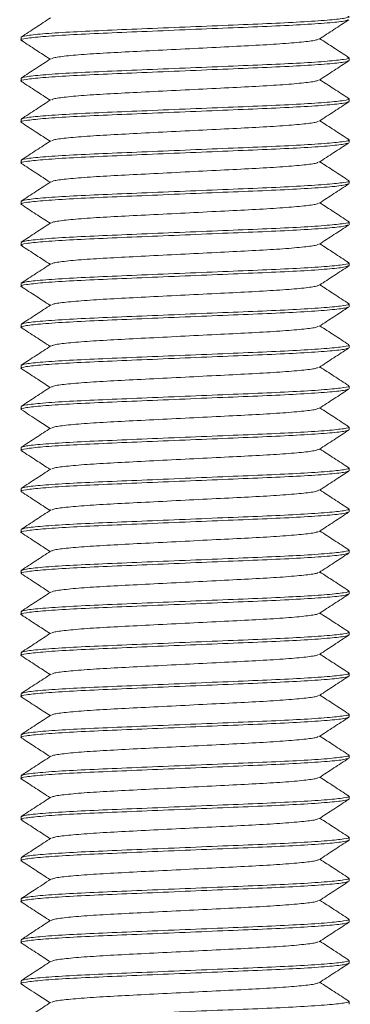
# Model space of a CAD drawing. Header units: millimetres. Extents: x 106 to 193, y 52 to 179.
# Tile 4 of 9: x 117.67 to 123.72, y 85.28 to 103.28. Entities that reach past the tile are written whole.
import ezdxf

# ---------------------------------------------------------------- set-up
doc = ezdxf.new("R2010")
doc.units = ezdxf.units.MM

msp = doc.modelspace()

# ---------------------------------------------------------------- linework, layer by layer
at = {"color": 7, "linetype": 'Continuous', "lineweight": 15}
for p, q in [((117.697, 102.959), (117.697, 102.909)), ((123.697, 102.534), (123.697, 102.584)), ((117.697, 102.209), (117.697, 102.159)), ((123.697, 101.784), (123.697, 101.834)), ((117.697, 101.459), (117.697, 101.409)), ((123.697, 101.034), (123.697, 101.084)), ((117.697, 100.709), (117.697, 100.659)), ((123.697, 100.284), (123.697, 100.334)), ((117.697, 99.959), (117.697, 99.909)), ((123.697, 99.534), (123.697, 99.584)), ((117.697, 99.209), (117.697, 99.159)), ((123.697, 98.784), (123.697, 98.834)), ((117.697, 98.459), (117.697, 98.409)), ((123.697, 98.034), (123.697, 98.084)), ((117.697, 97.709), (117.697, 97.659)), ((123.697, 97.284), (123.697, 97.334)), ((117.697, 96.959), (117.697, 96.909)), ((123.697, 96.534), (123.697, 96.584)), ((117.697, 96.209), (117.697, 96.159)), ((123.697, 95.784), (123.697, 95.834)), ((117.697, 95.459), (117.697, 95.409)), ((123.697, 95.034), (123.697, 95.084)), ((117.697, 94.709), (117.697, 94.659)), ((123.697, 94.284), (123.697, 94.334)), ((117.697, 93.959), (117.697, 93.909)), ((123.697, 93.534), (123.697, 93.584)), ((117.697, 93.209), (117.697, 93.159)), ((123.697, 92.784), (123.697, 92.834)), ((117.697, 92.459), (117.697, 92.409)), ((123.697, 92.034), (123.697, 92.084)), ((117.697, 91.709), (117.697, 91.659)), ((123.697, 91.284), (123.697, 91.334)), ((117.697, 90.959), (117.697, 90.909)), ((123.697, 90.534), (123.697, 90.584)), ((117.697, 90.209), (117.697, 90.159)), ((123.697, 89.784), (123.697, 89.834)), ((117.697, 89.459), (117.697, 89.409)), ((123.697, 89.034), (123.697, 89.084)), ((117.697, 88.709), (117.697, 88.659)), ((123.697, 88.284), (123.697, 88.334)), ((117.697, 87.959), (117.697, 87.909)), ((123.697, 87.534), (123.697, 87.584)), ((117.697, 87.209), (117.697, 87.159)), ((123.697, 86.784), (123.697, 86.834)), ((117.697, 86.459), (117.697, 86.409)), ((123.697, 86.034), (123.697, 86.084)), ((117.697, 85.709), (117.697, 85.659)), ((123.697, 85.284), (123.697, 85.334))]:
    msp.add_line(p, q, dxfattribs=at)
for points, knots in [([(123.675, 103.341), (123.683, 103.339), (123.73, 103.327), (123.618, 103.305), (123.329, 103.272), (122.838, 103.239), (122.213, 103.209), (121.487, 103.18), (120.697, 103.147), (119.907, 103.114), (119.18, 103.084), (118.554, 103.055), (118.07, 103.022), (117.755, 102.989), (117.716, 102.969), (117.697, 102.959)], [0, 0, 0, 0, 0.017925, 0.098341, 0.181604, 0.264866, 0.345283, 0.4257, 0.508962, 0.592225, 0.672642, 0.753058, 0.836321, 0.919583, 1, 1, 1, 1]), ([(123.675, 103.278), (123.658, 103.27), (123.621, 103.253), (123.322, 103.222), (122.84, 103.189), (122.213, 103.159), (121.487, 103.13), (120.697, 103.097), (119.907, 103.064), (119.18, 103.034), (118.555, 103.005), (118.065, 102.972), (117.774, 102.939), (117.663, 102.917), (117.713, 102.904), (117.724, 102.901)], [0, 0, 0, 0, 0.063268, 0.14771, 0.232153, 0.313709, 0.395265, 0.479707, 0.56415, 0.645706, 0.727262, 0.811704, 0.896147, 0.977703, 1, 1, 1, 1]), ([(118.239, 103.316), (118.149, 103.257), (117.969, 103.14), (117.79, 103.023), (117.7, 102.964)], [0, 0, 0, 0, 0.499928, 1, 1, 1, 1]), ([(123.152, 102.927), (123.242, 102.985), (123.422, 103.102), (123.602, 103.22), (123.692, 103.278)], [0, 0, 0, 0, 0.49993, 1, 1, 1, 1]), ([(117.704, 102.902), (117.794, 102.843), (117.969, 102.729), (118.144, 102.615), (118.229, 102.559)], [0, 0, 0, 0, 0.513324, 1, 1, 1, 1]), ([(123.136, 102.926), (123.124, 102.919), (123.093, 102.902), (122.85, 102.872), (122.455, 102.839), (121.941, 102.809), (121.345, 102.78), (120.697, 102.747), (120.048, 102.714), (119.452, 102.684), (118.938, 102.655), (118.543, 102.622), (118.3, 102.591), (118.269, 102.574), (118.256, 102.567)], [0, 0, 0, 0, 0.062497, 0.151085, 0.239673, 0.325227, 0.410782, 0.49937, 0.587958, 0.673513, 0.759068, 0.847655, 0.936243, 1, 1, 1, 1]), ([(123.688, 102.593), (123.599, 102.651), (123.424, 102.765), (123.249, 102.879), (123.164, 102.934)], [0, 0, 0, 0, 0.514285, 1, 1, 1, 1]), ([(123.697, 102.534), (123.677, 102.525), (123.638, 102.505), (123.323, 102.472), (122.84, 102.439), (122.213, 102.409), (121.487, 102.38), (120.697, 102.347), (119.907, 102.314), (119.18, 102.284), (118.555, 102.255), (118.065, 102.222), (117.775, 102.189), (117.663, 102.167), (117.711, 102.155), (117.72, 102.152)], [0, 0, 0, 0, 0.0803415, 0.1635265, 0.2467116, 0.3270531, 0.4073946, 0.4905796, 0.5737647, 0.6541062, 0.7344476, 0.8176327, 0.9008177, 0.9811592, 1, 1, 1, 1]), ([(123.668, 102.593), (123.68, 102.59), (123.73, 102.577), (123.619, 102.555), (123.328, 102.522), (122.838, 102.489), (122.213, 102.459), (121.487, 102.43), (120.697, 102.397), (119.907, 102.364), (119.18, 102.334), (118.554, 102.305), (118.07, 102.272), (117.755, 102.239), (117.716, 102.219), (117.697, 102.209)], [0, 0, 0, 0, 0.023169, 0.103156, 0.185974, 0.268792, 0.348779, 0.428766, 0.511584, 0.594402, 0.67439, 0.754377, 0.837195, 0.920013, 1, 1, 1, 1]), ([(118.24, 102.567), (118.151, 102.508), (117.971, 102.391), (117.791, 102.274), (117.702, 102.216)], [0, 0, 0, 0, 0.499965, 1, 1, 1, 1]), ([(123.154, 102.178), (123.244, 102.236), (123.424, 102.354), (123.603, 102.471), (123.693, 102.529)], [0, 0, 0, 0, 0.499919, 1, 1, 1, 1]), ([(117.702, 102.153), (117.792, 102.094), (117.968, 101.98), (118.143, 101.865), (118.229, 101.809)], [0, 0, 0, 0, 0.51171, 1, 1, 1, 1]), ([(123.14, 102.177), (123.126, 102.17), (123.095, 102.153), (122.85, 102.122), (122.455, 102.089), (121.941, 102.059), (121.345, 102.03), (120.697, 101.997), (120.048, 101.964), (119.452, 101.934), (118.938, 101.905), (118.543, 101.872), (118.301, 101.842), (118.27, 101.825), (118.258, 101.818)], [0, 0, 0, 0, 0.065628, 0.154102, 0.242576, 0.32802, 0.413465, 0.501939, 0.590413, 0.675858, 0.761302, 0.849776, 0.93825, 1, 1, 1, 1]), ([(123.692, 101.841), (123.602, 101.899), (123.426, 102.014), (123.25, 102.128), (123.164, 102.184)], [0, 0, 0, 0, 0.51085, 1, 1, 1, 1]), ([(123.697, 101.784), (123.677, 101.775), (123.638, 101.755), (123.323, 101.722), (122.84, 101.689), (122.213, 101.659), (121.487, 101.63), (120.697, 101.597), (119.907, 101.564), (119.18, 101.534), (118.555, 101.505), (118.065, 101.472), (117.775, 101.439), (117.663, 101.417), (117.71, 101.405), (117.719, 101.403)], [0, 0, 0, 0, 0.080405, 0.163656, 0.246907, 0.327312, 0.407717, 0.490967, 0.574218, 0.654623, 0.735028, 0.818279, 0.90153, 0.981935, 1, 1, 1, 1]), ([(123.675, 101.841), (123.683, 101.839), (123.73, 101.827), (123.618, 101.805), (123.329, 101.772), (122.838, 101.739), (122.213, 101.709), (121.487, 101.68), (120.697, 101.647), (119.907, 101.614), (119.18, 101.584), (118.554, 101.555), (118.07, 101.522), (117.755, 101.489), (117.716, 101.469), (117.697, 101.459)], [0, 0, 0, 0, 0.0177271, 0.0981598, 0.1814392, 0.2647187, 0.3451514, 0.4255841, 0.5088635, 0.592143, 0.6725757, 0.7530084, 0.8362878, 0.9195673, 1, 1, 1, 1]), ([(118.241, 101.817), (118.152, 101.759), (117.972, 101.642), (117.792, 101.524), (117.702, 101.466)], [0, 0, 0, 0, 0.4999306, 1, 1, 1, 1]), ([(123.154, 101.428), (123.243, 101.486), (123.423, 101.603), (123.603, 101.72), (123.693, 101.779)], [0, 0, 0, 0, 0.499937, 1, 1, 1, 1]), ([(117.702, 101.403), (117.792, 101.344), (117.967, 101.23), (118.143, 101.115), (118.229, 101.059)], [0, 0, 0, 0, 0.51121, 1, 1, 1, 1]), ([(123.139, 101.427), (123.126, 101.42), (123.095, 101.402), (122.85, 101.372), (122.455, 101.339), (121.941, 101.309), (121.345, 101.28), (120.697, 101.247), (120.048, 101.214), (119.453, 101.184), (118.938, 101.155), (118.544, 101.122), (118.304, 101.092), (118.274, 101.076), (118.262, 101.069)], [0, 0, 0, 0, 0.0654204, 0.1543158, 0.2432113, 0.3290633, 0.4149153, 0.5038107, 0.5927061, 0.6785581, 0.7644101, 0.8533056, 0.942201, 1, 1, 1, 1]), ([(123.694, 101.089), (123.604, 101.148), (123.427, 101.263), (123.251, 101.378), (123.164, 101.434)], [0, 0, 0, 0, 0.5094584, 1, 1, 1, 1]), ([(123.669, 101.026), (123.653, 101.019), (123.616, 101.002), (123.321, 100.972), (122.84, 100.939), (122.213, 100.909), (121.487, 100.88), (120.697, 100.847), (119.907, 100.814), (119.18, 100.784), (118.555, 100.755), (118.065, 100.722), (117.776, 100.689), (117.664, 100.667), (117.708, 100.656), (117.714, 100.654)], [0, 0, 0, 0, 0.059279, 0.144788, 0.230297, 0.312883, 0.395469, 0.480977, 0.566486, 0.649072, 0.731658, 0.817167, 0.902675, 0.985261, 1, 1, 1, 1]), ([(123.679, 101.09), (123.686, 101.088), (123.73, 101.076), (123.617, 101.055), (123.329, 101.022), (122.838, 100.989), (122.213, 100.959), (121.487, 100.93), (120.697, 100.897), (119.907, 100.864), (119.18, 100.834), (118.554, 100.805), (118.07, 100.772), (117.755, 100.739), (117.716, 100.719), (117.697, 100.709)], [0, 0, 0, 0, 0.014277, 0.094992, 0.178564, 0.262136, 0.342851, 0.423567, 0.507139, 0.590711, 0.671426, 0.752141, 0.835713, 0.919285, 1, 1, 1, 1]), ([(118.244, 101.069), (118.154, 101.01), (117.974, 100.893), (117.794, 100.776), (117.705, 100.717)], [0, 0, 0, 0, 0.499936, 1, 1, 1, 1]), ([(123.15, 100.675), (123.239, 100.734), (123.419, 100.851), (123.599, 100.968), (123.689, 101.026)], [0, 0, 0, 0, 0.499937, 1, 1, 1, 1]), ([(117.7, 100.654), (117.79, 100.596), (117.966, 100.481), (118.143, 100.366), (118.229, 100.309)], [0, 0, 0, 0, 0.509523, 1, 1, 1, 1]), ([(123.132, 100.675), (123.12, 100.668), (123.089, 100.652), (122.85, 100.622), (122.456, 100.589), (121.941, 100.559), (121.345, 100.53), (120.697, 100.497), (120.048, 100.464), (119.452, 100.434), (118.938, 100.405), (118.543, 100.372), (118.298, 100.341), (118.267, 100.324), (118.254, 100.316)], [0, 0, 0, 0, 0.057901, 0.146762, 0.235622, 0.32144, 0.407259, 0.496119, 0.58498, 0.670798, 0.756616, 0.845477, 0.934337, 1, 1, 1, 1]), ([(123.692, 100.341), (123.602, 100.399), (123.426, 100.514), (123.25, 100.628), (123.164, 100.684)], [0, 0, 0, 0, 0.511212, 1, 1, 1, 1]), ([(123.674, 100.277), (123.658, 100.27), (123.62, 100.253), (123.321, 100.222), (122.84, 100.189), (122.213, 100.159), (121.487, 100.13), (120.697, 100.097), (119.907, 100.064), (119.18, 100.034), (118.555, 100.005), (118.065, 99.972), (117.775, 99.939), (117.663, 99.917), (117.709, 99.905), (117.717, 99.903)], [0, 0, 0, 0, 0.062887, 0.147846, 0.232806, 0.314861, 0.396917, 0.481877, 0.566836, 0.648892, 0.730947, 0.815907, 0.900867, 0.982922, 1, 1, 1, 1]), ([(123.675, 100.341), (123.683, 100.339), (123.73, 100.327), (123.618, 100.305), (123.329, 100.272), (122.838, 100.239), (122.213, 100.209), (121.487, 100.18), (120.697, 100.147), (119.907, 100.114), (119.18, 100.084), (118.554, 100.055), (118.07, 100.022), (117.755, 99.989), (117.716, 99.969), (117.697, 99.959)], [0, 0, 0, 0, 0.018062, 0.098467, 0.181718, 0.264969, 0.345374, 0.42578, 0.509031, 0.592282, 0.672687, 0.753092, 0.836344, 0.919595, 1, 1, 1, 1]), ([(118.24, 100.316), (118.15, 100.258), (117.97, 100.14), (117.79, 100.023), (117.7, 99.965)], [0, 0, 0, 0, 0.499936, 1, 1, 1, 1]), ([(123.152, 99.926), (123.242, 99.985), (123.422, 100.102), (123.601, 100.219), (123.691, 100.278)], [0, 0, 0, 0, 0.499931, 1, 1, 1, 1]), ([(117.701, 99.904), (117.791, 99.845), (117.967, 99.73), (118.143, 99.616), (118.229, 99.559)], [0, 0, 0, 0, 0.510404, 1, 1, 1, 1]), ([(123.136, 99.926), (123.123, 99.919), (123.092, 99.902), (122.85, 99.872), (122.456, 99.839), (121.941, 99.809), (121.345, 99.78), (120.697, 99.747), (120.048, 99.714), (119.452, 99.684), (118.938, 99.655), (118.543, 99.622), (118.298, 99.591), (118.267, 99.574), (118.254, 99.566)], [0, 0, 0, 0, 0.061665, 0.150182, 0.238698, 0.324184, 0.40967, 0.498187, 0.586703, 0.672189, 0.757675, 0.846192, 0.934708, 1, 1, 1, 1]), ([(123.691, 99.591), (123.601, 99.65), (123.425, 99.764), (123.249, 99.879), (123.164, 99.934)], [0, 0, 0, 0, 0.514027, 1, 1, 1, 1]), ([(118.24, 99.566), (118.15, 99.508), (117.97, 99.39), (117.79, 99.273), (117.7, 99.215)], [0, 0, 0, 0, 0.499918, 1, 1, 1, 1]), ([(123.673, 99.591), (123.683, 99.589), (123.73, 99.577), (123.618, 99.555), (123.329, 99.522), (122.838, 99.489), (122.213, 99.459), (121.487, 99.43), (120.697, 99.397), (119.907, 99.364), (119.18, 99.334), (118.553, 99.305), (118.072, 99.272), (117.77, 99.241), (117.732, 99.223), (117.715, 99.215)], [0, 0, 0, 0, 0.019167, 0.10073, 0.18518, 0.269629, 0.351192, 0.432755, 0.517204, 0.601654, 0.683217, 0.76478, 0.849229, 0.933679, 1, 1, 1, 1]), ([(123.674, 99.528), (123.658, 99.52), (123.62, 99.503), (123.322, 99.472), (122.84, 99.439), (122.213, 99.409), (121.487, 99.38), (120.697, 99.347), (119.907, 99.314), (119.18, 99.284), (118.555, 99.255), (118.065, 99.222), (117.774, 99.189), (117.663, 99.166), (117.714, 99.154), (117.725, 99.151)], [0, 0, 0, 0, 0.063157, 0.147507, 0.231856, 0.313322, 0.394788, 0.479137, 0.563487, 0.644953, 0.726419, 0.810768, 0.895118, 0.976584, 1, 1, 1, 1]), ([(123.152, 99.177), (123.242, 99.235), (123.422, 99.352), (123.602, 99.469), (123.692, 99.528)], [0, 0, 0, 0, 0.499927, 1, 1, 1, 1]), ([(123.69, 98.842), (123.6, 98.9), (123.425, 99.014), (123.249, 99.129), (123.164, 99.184)], [0, 0, 0, 0, 0.512736, 1, 1, 1, 1]), ([(117.705, 99.151), (117.795, 99.093), (117.97, 98.979), (118.144, 98.865), (118.229, 98.809)], [0, 0, 0, 0, 0.514117, 1, 1, 1, 1]), ([(123.136, 99.176), (123.124, 99.169), (123.093, 99.152), (122.85, 99.122), (122.455, 99.089), (121.941, 99.059), (121.345, 99.03), (120.697, 98.997), (120.048, 98.964), (119.452, 98.934), (118.938, 98.905), (118.543, 98.872), (118.3, 98.842), (118.27, 98.824), (118.257, 98.817)], [0, 0, 0, 0, 0.062453, 0.1511471, 0.2398411, 0.3254986, 0.4111561, 0.4998502, 0.5885442, 0.6742017, 0.7598592, 0.8485533, 0.9372473, 1, 1, 1, 1]), ([(123.671, 98.842), (123.681, 98.84), (123.73, 98.827), (123.619, 98.805), (123.328, 98.772), (122.838, 98.739), (122.213, 98.709), (121.487, 98.68), (120.697, 98.647), (119.907, 98.614), (119.18, 98.584), (118.553, 98.555), (118.072, 98.522), (117.773, 98.491), (117.735, 98.474), (117.719, 98.466)], [0, 0, 0, 0, 0.021371, 0.102995, 0.187509, 0.272022, 0.353647, 0.435271, 0.519784, 0.604298, 0.685922, 0.767547, 0.85206, 0.936573, 1, 1, 1, 1]), ([(123.679, 98.779), (123.662, 98.771), (123.624, 98.753), (123.322, 98.722), (122.84, 98.689), (122.213, 98.659), (121.487, 98.63), (120.697, 98.597), (119.907, 98.564), (119.18, 98.534), (118.555, 98.505), (118.065, 98.472), (117.775, 98.439), (117.663, 98.417), (117.711, 98.405), (117.719, 98.403)], [0, 0, 0, 0, 0.067162, 0.151568, 0.235974, 0.317495, 0.399015, 0.483421, 0.567827, 0.649348, 0.730869, 0.815275, 0.899681, 0.981202, 1, 1, 1, 1]), ([(118.241, 98.817), (118.151, 98.758), (117.971, 98.641), (117.791, 98.524), (117.702, 98.466)], [0, 0, 0, 0, 0.499932, 1, 1, 1, 1]), ([(123.154, 98.428), (123.244, 98.487), (123.424, 98.604), (123.604, 98.721), (123.694, 98.779)], [0, 0, 0, 0, 0.499923, 1, 1, 1, 1]), ([(117.702, 98.403), (117.792, 98.344), (117.968, 98.23), (118.143, 98.115), (118.229, 98.059)], [0, 0, 0, 0, 0.511402, 1, 1, 1, 1]), ([(123.14, 98.428), (123.127, 98.42), (123.096, 98.403), (122.851, 98.372), (122.455, 98.339), (121.941, 98.309), (121.345, 98.28), (120.697, 98.247), (120.048, 98.214), (119.453, 98.184), (118.938, 98.155), (118.544, 98.122), (118.305, 98.092), (118.274, 98.076), (118.262, 98.069)], [0, 0, 0, 0, 0.0666178, 0.155467, 0.2443163, 0.3301237, 0.4159311, 0.5047804, 0.5936297, 0.6794371, 0.7652445, 0.8540938, 0.942943, 1, 1, 1, 1]), ([(123.694, 98.089), (123.604, 98.148), (123.427, 98.263), (123.251, 98.378), (123.164, 98.434)], [0, 0, 0, 0, 0.509344, 1, 1, 1, 1]), ([(123.675, 98.028), (123.658, 98.02), (123.621, 98.003), (123.322, 97.972), (122.84, 97.939), (122.213, 97.909), (121.487, 97.88), (120.697, 97.847), (119.907, 97.814), (119.18, 97.784), (118.555, 97.755), (118.065, 97.722), (117.775, 97.689), (117.663, 97.667), (117.71, 97.655), (117.719, 97.653)], [0, 0, 0, 0, 0.063526, 0.14831, 0.233095, 0.314981, 0.396866, 0.481651, 0.566435, 0.648321, 0.730207, 0.814991, 0.899775, 0.981661, 1, 1, 1, 1]), ([(123.679, 98.09), (123.686, 98.088), (123.73, 98.076), (123.617, 98.055), (123.329, 98.022), (122.838, 97.989), (122.213, 97.959), (121.487, 97.93), (120.697, 97.897), (119.907, 97.864), (119.18, 97.834), (118.554, 97.805), (118.07, 97.772), (117.755, 97.739), (117.716, 97.719), (117.697, 97.709)], [0, 0, 0, 0, 0.014335, 0.095046, 0.178613, 0.26218, 0.34289, 0.423601, 0.507168, 0.590735, 0.671445, 0.752156, 0.835723, 0.91929, 1, 1, 1, 1]), ([(118.244, 98.069), (118.154, 98.01), (117.975, 97.893), (117.795, 97.776), (117.705, 97.718)], [0, 0, 0, 0, 0.49993, 1, 1, 1, 1]), ([(123.153, 97.677), (123.242, 97.735), (123.422, 97.852), (123.602, 97.97), (123.692, 98.028)], [0, 0, 0, 0, 0.499945, 1, 1, 1, 1]), ([(117.702, 97.653), (117.791, 97.595), (117.967, 97.48), (118.143, 97.365), (118.229, 97.309)], [0, 0, 0, 0, 0.510657, 1, 1, 1, 1]), ([(123.137, 97.677), (123.124, 97.669), (123.093, 97.652), (122.85, 97.622), (122.455, 97.589), (121.941, 97.559), (121.345, 97.53), (120.697, 97.497), (120.048, 97.464), (119.452, 97.434), (118.938, 97.405), (118.543, 97.372), (118.3, 97.342), (118.269, 97.324), (118.257, 97.317)], [0, 0, 0, 0, 0.06299, 0.1516126, 0.2402352, 0.3258237, 0.4114122, 0.5000348, 0.5886575, 0.674246, 0.7598345, 0.8484571, 0.9370797, 1, 1, 1, 1]), ([(123.692, 97.341), (123.602, 97.399), (123.426, 97.514), (123.25, 97.628), (123.164, 97.684)], [0, 0, 0, 0, 0.510555, 1, 1, 1, 1]), ([(123.668, 97.276), (123.653, 97.269), (123.615, 97.252), (123.321, 97.222), (122.84, 97.189), (122.213, 97.159), (121.487, 97.13), (120.697, 97.097), (119.907, 97.064), (119.18, 97.034), (118.555, 97.005), (118.065, 96.972), (117.776, 96.939), (117.664, 96.918), (117.708, 96.906), (117.714, 96.904)], [0, 0, 0, 0, 0.058746, 0.14432, 0.229893, 0.312542, 0.39519, 0.480763, 0.566337, 0.648985, 0.731634, 0.817207, 0.902781, 0.985429, 1, 1, 1, 1]), ([(123.675, 97.341), (123.683, 97.339), (123.73, 97.327), (123.618, 97.305), (123.329, 97.272), (122.838, 97.239), (122.213, 97.209), (121.487, 97.18), (120.697, 97.147), (119.907, 97.114), (119.18, 97.084), (118.554, 97.055), (118.07, 97.022), (117.755, 96.989), (117.716, 96.969), (117.697, 96.959)], [0, 0, 0, 0, 0.017987, 0.098399, 0.181656, 0.264913, 0.345325, 0.425736, 0.508994, 0.592251, 0.672662, 0.753074, 0.836331, 0.919589, 1, 1, 1, 1]), ([(118.241, 97.317), (118.151, 97.258), (117.971, 97.141), (117.792, 97.024), (117.702, 96.966)], [0, 0, 0, 0, 0.499945, 1, 1, 1, 1]), ([(123.149, 96.925), (123.239, 96.983), (123.419, 97.101), (123.599, 97.218), (123.689, 97.276)], [0, 0, 0, 0, 0.499931, 1, 1, 1, 1]), ([(117.7, 96.904), (117.79, 96.846), (117.966, 96.731), (118.143, 96.616), (118.229, 96.559)], [0, 0, 0, 0, 0.509329, 1, 1, 1, 1]), ([(123.131, 96.924), (123.119, 96.918), (123.089, 96.901), (122.85, 96.872), (122.456, 96.839), (121.941, 96.809), (121.345, 96.78), (120.697, 96.747), (120.048, 96.714), (119.452, 96.684), (118.938, 96.655), (118.543, 96.622), (118.298, 96.591), (118.267, 96.574), (118.253, 96.566)], [0, 0, 0, 0, 0.057108, 0.145956, 0.234805, 0.320611, 0.406417, 0.495265, 0.584113, 0.669919, 0.755726, 0.844574, 0.933422, 1, 1, 1, 1]), ([(123.691, 96.591), (123.602, 96.649), (123.426, 96.764), (123.25, 96.878), (123.164, 96.934)], [0, 0, 0, 0, 0.511437, 1, 1, 1, 1]), ([(123.674, 96.528), (123.658, 96.52), (123.62, 96.503), (123.322, 96.472), (122.84, 96.439), (122.213, 96.409), (121.487, 96.38), (120.697, 96.347), (119.907, 96.314), (119.18, 96.284), (118.555, 96.255), (118.065, 96.222), (117.775, 96.189), (117.663, 96.167), (117.711, 96.155), (117.721, 96.152)], [0, 0, 0, 0, 0.063277, 0.147943, 0.232608, 0.31438, 0.396151, 0.480816, 0.565482, 0.647253, 0.729025, 0.81369, 0.898356, 0.980127, 1, 1, 1, 1]), ([(123.674, 96.591), (123.683, 96.589), (123.73, 96.577), (123.618, 96.555), (123.329, 96.522), (122.838, 96.489), (122.213, 96.459), (121.487, 96.43), (120.697, 96.397), (119.907, 96.364), (119.18, 96.334), (118.554, 96.305), (118.07, 96.272), (117.755, 96.239), (117.716, 96.219), (117.697, 96.209)], [0, 0, 0, 0, 0.018588, 0.09895, 0.182156, 0.265363, 0.345725, 0.426087, 0.509294, 0.5925, 0.672863, 0.753225, 0.836431, 0.919638, 1, 1, 1, 1]), ([(118.239, 96.566), (118.149, 96.507), (117.969, 96.39), (117.79, 96.273), (117.7, 96.214)], [0, 0, 0, 0, 0.499922, 1, 1, 1, 1]), ([(123.152, 96.177), (123.242, 96.235), (123.422, 96.352), (123.602, 96.469), (123.692, 96.528)], [0, 0, 0, 0, 0.4999316, 1, 1, 1, 1]), ([(117.702, 96.153), (117.804, 96.087), (117.979, 95.972), (118.155, 95.858), (118.229, 95.809)], [0, 0, 0, 0, 0.5757239, 1, 1, 1, 1]), ([(123.136, 96.176), (123.124, 96.169), (123.093, 96.152), (122.85, 96.122), (122.455, 96.089), (121.941, 96.059), (121.345, 96.03), (120.697, 95.997), (120.048, 95.964), (119.452, 95.934), (118.938, 95.905), (118.543, 95.872), (118.301, 95.842), (118.27, 95.824), (118.257, 95.817)], [0, 0, 0, 0, 0.062469, 0.151186, 0.239903, 0.325583, 0.411263, 0.49998, 0.588697, 0.674377, 0.760057, 0.848774, 0.937491, 1, 1, 1, 1]), ([(123.689, 95.842), (123.599, 95.901), (123.424, 96.015), (123.249, 96.129), (123.164, 96.184)], [0, 0, 0, 0, 0.513973, 1, 1, 1, 1]), ([(123.697, 95.784), (123.677, 95.775), (123.638, 95.755), (123.323, 95.722), (122.84, 95.689), (122.213, 95.659), (121.487, 95.63), (120.697, 95.597), (119.907, 95.564), (119.18, 95.534), (118.555, 95.505), (118.065, 95.472), (117.774, 95.439), (117.663, 95.416), (117.714, 95.404), (117.725, 95.401)], [0, 0, 0, 0, 0.079999, 0.16283, 0.245661, 0.325661, 0.40566, 0.488491, 0.571322, 0.651321, 0.73132, 0.814151, 0.896982, 0.976982, 1, 1, 1, 1]), ([(123.669, 95.843), (123.68, 95.84), (123.73, 95.827), (123.619, 95.805), (123.328, 95.772), (122.838, 95.739), (122.213, 95.709), (121.487, 95.68), (120.697, 95.647), (119.907, 95.614), (119.18, 95.584), (118.554, 95.555), (118.07, 95.522), (117.755, 95.489), (117.716, 95.469), (117.697, 95.459)], [0, 0, 0, 0, 0.022818, 0.102833, 0.185681, 0.268529, 0.348545, 0.428561, 0.511409, 0.594257, 0.674273, 0.754288, 0.837136, 0.919984, 1, 1, 1, 1]), ([(118.241, 95.817), (118.151, 95.759), (117.971, 95.641), (117.792, 95.524), (117.702, 95.466)], [0, 0, 0, 0, 0.499929, 1, 1, 1, 1]), ([(123.153, 95.427), (123.243, 95.486), (123.423, 95.603), (123.603, 95.72), (123.693, 95.779)], [0, 0, 0, 0, 0.4999168, 1, 1, 1, 1]), ([(117.705, 95.401), (117.795, 95.343), (117.97, 95.229), (118.144, 95.115), (118.229, 95.059)], [0, 0, 0, 0, 0.514222, 1, 1, 1, 1]), ([(123.138, 95.427), (123.125, 95.42), (123.094, 95.402), (122.85, 95.372), (122.455, 95.339), (121.941, 95.309), (121.345, 95.28), (120.697, 95.247), (120.048, 95.214), (119.452, 95.184), (118.938, 95.155), (118.543, 95.122), (118.301, 95.092), (118.27, 95.075), (118.258, 95.068)], [0, 0, 0, 0, 0.0644507, 0.1530486, 0.2416465, 0.3272112, 0.4127758, 0.5013737, 0.5899716, 0.6755362, 0.7611009, 0.8496988, 0.9382967, 1, 1, 1, 1]), ([(123.693, 95.09), (123.603, 95.148), (123.427, 95.263), (123.25, 95.378), (123.164, 95.434)], [0, 0, 0, 0, 0.509947, 1, 1, 1, 1]), ([(123.677, 95.09), (123.685, 95.088), (123.73, 95.076), (123.618, 95.055), (123.329, 95.022), (122.838, 94.989), (122.213, 94.959), (121.487, 94.93), (120.697, 94.897), (119.907, 94.864), (119.18, 94.834), (118.554, 94.805), (118.07, 94.772), (117.755, 94.739), (117.716, 94.719), (117.697, 94.709)], [0, 0, 0, 0, 0.015696, 0.096295, 0.179746, 0.263198, 0.343797, 0.424396, 0.507848, 0.5913, 0.671899, 0.752498, 0.835949, 0.919401, 1, 1, 1, 1]), ([(118.242, 95.067), (118.152, 95.009), (117.972, 94.892), (117.792, 94.775), (117.702, 94.716)], [0, 0, 0, 0, 0.499932, 1, 1, 1, 1]), ([(123.679, 95.029), (123.662, 95.021), (123.624, 95.003), (123.322, 94.972), (122.84, 94.939), (122.213, 94.909), (121.487, 94.88), (120.697, 94.847), (119.907, 94.814), (119.18, 94.784), (118.555, 94.755), (118.065, 94.722), (117.775, 94.689), (117.663, 94.667), (117.71, 94.655), (117.719, 94.653)], [0, 0, 0, 0, 0.066967, 0.151446, 0.235926, 0.317517, 0.399109, 0.483588, 0.568067, 0.649659, 0.731251, 0.81573, 0.900209, 0.981801, 1, 1, 1, 1]), ([(123.154, 94.678), (123.244, 94.737), (123.424, 94.854), (123.604, 94.971), (123.694, 95.029)], [0, 0, 0, 0, 0.49993, 1, 1, 1, 1]), ([(123.693, 94.34), (123.603, 94.398), (123.427, 94.513), (123.251, 94.628), (123.164, 94.684)], [0, 0, 0, 0, 0.509793, 1, 1, 1, 1]), ([(117.702, 94.653), (117.791, 94.595), (117.967, 94.48), (118.143, 94.365), (118.229, 94.309)], [0, 0, 0, 0, 0.511164, 1, 1, 1, 1]), ([(123.14, 94.678), (123.127, 94.67), (123.096, 94.653), (122.851, 94.622), (122.455, 94.589), (121.941, 94.559), (121.345, 94.53), (120.697, 94.497), (120.048, 94.464), (119.452, 94.434), (118.938, 94.405), (118.543, 94.372), (118.303, 94.342), (118.272, 94.325), (118.26, 94.318)], [0, 0, 0, 0, 0.06638, 0.155019, 0.243657, 0.329261, 0.414865, 0.503504, 0.592143, 0.677747, 0.763351, 0.85199, 0.940628, 1, 1, 1, 1]), ([(118.243, 94.318), (118.153, 94.26), (117.973, 94.142), (117.793, 94.025), (117.704, 93.967)], [0, 0, 0, 0, 0.499942, 1, 1, 1, 1]), ([(123.678, 94.34), (123.685, 94.338), (123.73, 94.326), (123.618, 94.305), (123.329, 94.272), (122.838, 94.239), (122.213, 94.209), (121.487, 94.18), (120.697, 94.147), (119.907, 94.114), (119.18, 94.084), (118.553, 94.055), (118.072, 94.022), (117.776, 93.992), (117.738, 93.974), (117.723, 93.967)], [0, 0, 0, 0, 0.015262, 0.097689, 0.183033, 0.268377, 0.350803, 0.43323, 0.518574, 0.603918, 0.686344, 0.768771, 0.854115, 0.939459, 1, 1, 1, 1]), ([(123.671, 94.277), (123.655, 94.269), (123.618, 94.252), (123.321, 94.222), (122.84, 94.189), (122.213, 94.159), (121.487, 94.13), (120.697, 94.097), (119.907, 94.064), (119.18, 94.034), (118.555, 94.005), (118.065, 93.972), (117.776, 93.939), (117.664, 93.917), (117.708, 93.906), (117.715, 93.904)], [0, 0, 0, 0, 0.060979, 0.146249, 0.231519, 0.313874, 0.396229, 0.4815, 0.56677, 0.649125, 0.73148, 0.816751, 0.902021, 0.984376, 1, 1, 1, 1]), ([(123.151, 93.926), (123.241, 93.984), (123.42, 94.101), (123.6, 94.219), (123.69, 94.277)], [0, 0, 0, 0, 0.499944, 1, 1, 1, 1]), ([(117.7, 93.904), (117.79, 93.845), (117.967, 93.731), (118.143, 93.616), (118.229, 93.559)], [0, 0, 0, 0, 0.509981, 1, 1, 1, 1]), ([(123.134, 93.925), (123.122, 93.919), (123.091, 93.902), (122.85, 93.872), (122.456, 93.839), (121.941, 93.809), (121.345, 93.78), (120.697, 93.747), (120.048, 93.714), (119.452, 93.684), (118.938, 93.655), (118.543, 93.622), (118.298, 93.591), (118.267, 93.574), (118.253, 93.566)], [0, 0, 0, 0, 0.0598904, 0.1484759, 0.2370613, 0.3226139, 0.4081666, 0.496752, 0.5853375, 0.6708901, 0.7564427, 0.8450282, 0.9336137, 1, 1, 1, 1]), ([(123.692, 93.591), (123.602, 93.649), (123.426, 93.764), (123.25, 93.878), (123.164, 93.934)], [0, 0, 0, 0, 0.511201, 1, 1, 1, 1]), ([(123.674, 93.527), (123.658, 93.52), (123.62, 93.503), (123.321, 93.472), (122.84, 93.439), (122.213, 93.409), (121.487, 93.38), (120.697, 93.347), (119.907, 93.314), (119.18, 93.284), (118.555, 93.255), (118.065, 93.222), (117.776, 93.189), (117.664, 93.167), (117.708, 93.156), (117.715, 93.154)], [0, 0, 0, 0, 0.063021, 0.148139, 0.233258, 0.315466, 0.397675, 0.482793, 0.567912, 0.65012, 0.732329, 0.817447, 0.902566, 0.984774, 1, 1, 1, 1]), ([(118.239, 93.566), (118.149, 93.507), (117.97, 93.39), (117.79, 93.273), (117.7, 93.214)], [0, 0, 0, 0, 0.4999295, 1, 1, 1, 1]), ([(123.675, 93.591), (123.683, 93.589), (123.73, 93.577), (123.618, 93.555), (123.329, 93.522), (122.838, 93.489), (122.213, 93.459), (121.487, 93.43), (120.697, 93.397), (119.907, 93.364), (119.18, 93.334), (118.553, 93.305), (118.071, 93.272), (117.769, 93.241), (117.731, 93.223), (117.714, 93.215)], [0, 0, 0, 0, 0.018226, 0.099811, 0.184284, 0.268758, 0.350343, 0.431929, 0.516402, 0.600875, 0.682461, 0.764047, 0.84852, 0.932993, 1, 1, 1, 1]), ([(123.149, 93.175), (123.24, 93.234), (123.421, 93.352), (123.601, 93.469), (123.691, 93.528)], [0, 0, 0, 0, 0.499715, 1, 1, 1, 1]), ([(117.7, 93.154), (117.79, 93.096), (117.966, 92.981), (118.143, 92.866), (118.229, 92.809)], [0, 0, 0, 0, 0.509638, 1, 1, 1, 1]), ([(123.132, 93.175), (123.12, 93.168), (123.089, 93.152), (122.85, 93.122), (122.456, 93.089), (121.941, 93.059), (121.345, 93.03), (120.697, 92.997), (120.048, 92.964), (119.452, 92.934), (118.938, 92.905), (118.543, 92.872), (118.299, 92.841), (118.268, 92.824), (118.255, 92.817)], [0, 0, 0, 0, 0.057666, 0.146676, 0.235686, 0.321648, 0.407611, 0.496621, 0.58563, 0.671593, 0.757555, 0.846565, 0.935575, 1, 1, 1, 1]), ([(123.689, 92.843), (123.599, 92.901), (123.424, 93.015), (123.249, 93.129), (123.164, 93.184)], [0, 0, 0, 0, 0.514139, 1, 1, 1, 1]), ([(123.675, 92.778), (123.658, 92.77), (123.621, 92.753), (123.322, 92.722), (122.84, 92.689), (122.213, 92.659), (121.487, 92.63), (120.697, 92.597), (119.907, 92.564), (119.18, 92.534), (118.555, 92.505), (118.065, 92.472), (117.774, 92.439), (117.663, 92.417), (117.713, 92.404), (117.724, 92.401)], [0, 0, 0, 0, 0.0632766, 0.1477258, 0.232175, 0.3137374, 0.3952998, 0.479749, 0.5641982, 0.6457607, 0.7273231, 0.8117723, 0.8962215, 0.977784, 1, 1, 1, 1]), ([(123.668, 92.843), (123.68, 92.84), (123.73, 92.827), (123.619, 92.805), (123.328, 92.772), (122.838, 92.739), (122.213, 92.709), (121.487, 92.68), (120.697, 92.647), (119.907, 92.614), (119.18, 92.584), (118.554, 92.555), (118.07, 92.522), (117.755, 92.489), (117.716, 92.469), (117.697, 92.459)], [0, 0, 0, 0, 0.023108, 0.1031, 0.185924, 0.268747, 0.348739, 0.428731, 0.511554, 0.594377, 0.674369, 0.754361, 0.837185, 0.920008, 1, 1, 1, 1]), ([(118.24, 92.817), (118.151, 92.758), (117.971, 92.641), (117.791, 92.524), (117.702, 92.466)], [0, 0, 0, 0, 0.499973, 1, 1, 1, 1]), ([(123.152, 92.427), (123.242, 92.485), (123.422, 92.602), (123.602, 92.72), (123.692, 92.778)], [0, 0, 0, 0, 0.49993, 1, 1, 1, 1]), ([(117.704, 92.402), (117.794, 92.343), (117.969, 92.229), (118.144, 92.115), (118.229, 92.059)], [0, 0, 0, 0, 0.513278, 1, 1, 1, 1]), ([(123.136, 92.426), (123.124, 92.419), (123.093, 92.402), (122.85, 92.372), (122.455, 92.339), (121.941, 92.309), (121.345, 92.28), (120.697, 92.247), (120.048, 92.214), (119.452, 92.184), (118.938, 92.155), (118.543, 92.122), (118.301, 92.092), (118.27, 92.075), (118.257, 92.068)], [0, 0, 0, 0, 0.062616, 0.151359, 0.240102, 0.325806, 0.411511, 0.500254, 0.588997, 0.674701, 0.760406, 0.849149, 0.937892, 1, 1, 1, 1]), ([(123.692, 92.091), (123.602, 92.149), (123.426, 92.264), (123.25, 92.378), (123.164, 92.434)], [0, 0, 0, 0, 0.511282, 1, 1, 1, 1]), ([(123.697, 92.034), (123.677, 92.025), (123.638, 92.005), (123.323, 91.972), (122.84, 91.939), (122.213, 91.909), (121.487, 91.88), (120.697, 91.847), (119.907, 91.814), (119.18, 91.784), (118.555, 91.755), (118.065, 91.722), (117.775, 91.689), (117.663, 91.667), (117.711, 91.655), (117.72, 91.652)], [0, 0, 0, 0, 0.080342, 0.163527, 0.246713, 0.327054, 0.407396, 0.490582, 0.573767, 0.654109, 0.734451, 0.817636, 0.900822, 0.981163, 1, 1, 1, 1]), ([(123.674, 92.091), (123.683, 92.089), (123.73, 92.077), (123.618, 92.055), (123.329, 92.022), (122.838, 91.989), (122.213, 91.959), (121.487, 91.93), (120.697, 91.897), (119.907, 91.864), (119.18, 91.834), (118.554, 91.805), (118.07, 91.772), (117.755, 91.739), (117.716, 91.719), (117.697, 91.709)], [0, 0, 0, 0, 0.018495, 0.098865, 0.182079, 0.265294, 0.345663, 0.426033, 0.509248, 0.592462, 0.672832, 0.753202, 0.836416, 0.91963, 1, 1, 1, 1]), ([(118.241, 92.067), (118.151, 92.009), (117.972, 91.892), (117.792, 91.774), (117.702, 91.716)], [0, 0, 0, 0, 0.499931, 1, 1, 1, 1]), ([(123.154, 91.678), (123.244, 91.736), (123.424, 91.854), (123.603, 91.971), (123.693, 92.029)], [0, 0, 0, 0, 0.499918, 1, 1, 1, 1]), ([(117.702, 91.653), (117.792, 91.594), (117.968, 91.48), (118.144, 91.365), (118.229, 91.309)], [0, 0, 0, 0, 0.51157, 1, 1, 1, 1]), ([(123.139, 91.677), (123.126, 91.67), (123.095, 91.653), (122.85, 91.622), (122.455, 91.589), (121.941, 91.559), (121.345, 91.53), (120.697, 91.497), (120.048, 91.464), (119.453, 91.434), (118.938, 91.405), (118.544, 91.372), (118.304, 91.342), (118.274, 91.326), (118.262, 91.319)], [0, 0, 0, 0, 0.065882, 0.154763, 0.243645, 0.329483, 0.415321, 0.504203, 0.593084, 0.678922, 0.764761, 0.853642, 0.942524, 1, 1, 1, 1]), ([(123.694, 91.339), (123.604, 91.398), (123.427, 91.513), (123.251, 91.628), (123.164, 91.684)], [0, 0, 0, 0, 0.509381, 1, 1, 1, 1]), ([(123.697, 91.284), (123.677, 91.275), (123.638, 91.255), (123.323, 91.222), (122.84, 91.189), (122.213, 91.159), (121.487, 91.13), (120.697, 91.097), (119.907, 91.064), (119.18, 91.034), (118.555, 91.005), (118.065, 90.972), (117.775, 90.939), (117.663, 90.917), (117.71, 90.905), (117.719, 90.903)], [0, 0, 0, 0, 0.080405, 0.163656, 0.246907, 0.327313, 0.407718, 0.490969, 0.57422, 0.654625, 0.735031, 0.818282, 0.901533, 0.981938, 1, 1, 1, 1]), ([(123.679, 91.34), (123.686, 91.338), (123.73, 91.326), (123.617, 91.305), (123.329, 91.272), (122.838, 91.239), (122.213, 91.209), (121.487, 91.18), (120.697, 91.147), (119.907, 91.114), (119.18, 91.084), (118.554, 91.055), (118.07, 91.022), (117.755, 90.989), (117.716, 90.969), (117.697, 90.959)], [0, 0, 0, 0, 0.014189, 0.094911, 0.178491, 0.26207, 0.342793, 0.423515, 0.507094, 0.590674, 0.671396, 0.752119, 0.835698, 0.919278, 1, 1, 1, 1]), ([(118.244, 91.319), (118.154, 91.26), (117.974, 91.143), (117.795, 91.026), (117.705, 90.967)], [0, 0, 0, 0, 0.499935, 1, 1, 1, 1]), ([(123.154, 90.928), (123.244, 90.986), (123.423, 91.103), (123.603, 91.22), (123.693, 91.279)], [0, 0, 0, 0, 0.4999369, 1, 1, 1, 1]), ([(117.702, 90.903), (117.792, 90.844), (117.967, 90.73), (118.143, 90.615), (118.229, 90.559)], [0, 0, 0, 0, 0.511293, 1, 1, 1, 1]), ([(123.139, 90.927), (123.126, 90.92), (123.095, 90.902), (122.85, 90.872), (122.455, 90.839), (121.941, 90.809), (121.345, 90.78), (120.697, 90.747), (120.048, 90.714), (119.452, 90.684), (118.938, 90.655), (118.543, 90.622), (118.299, 90.591), (118.268, 90.574), (118.255, 90.566)], [0, 0, 0, 0, 0.0650091, 0.1532412, 0.2414732, 0.3266845, 0.4118958, 0.5001279, 0.58836, 0.6735713, 0.7587826, 0.8470147, 0.9352467, 1, 1, 1, 1]), ([(123.692, 90.591), (123.602, 90.649), (123.426, 90.764), (123.25, 90.878), (123.164, 90.934)], [0, 0, 0, 0, 0.511308, 1, 1, 1, 1]), ([(118.24, 90.566), (118.15, 90.508), (117.97, 90.391), (117.79, 90.273), (117.7, 90.215)], [0, 0, 0, 0, 0.499938, 1, 1, 1, 1]), ([(123.674, 90.591), (123.683, 90.589), (123.73, 90.577), (123.618, 90.555), (123.329, 90.522), (122.838, 90.489), (122.213, 90.459), (121.487, 90.43), (120.697, 90.397), (119.907, 90.364), (119.18, 90.334), (118.553, 90.305), (118.072, 90.272), (117.771, 90.241), (117.733, 90.223), (117.716, 90.215)], [0, 0, 0, 0, 0.018364, 0.100068, 0.184664, 0.26926, 0.350964, 0.432668, 0.517264, 0.60186, 0.683564, 0.765268, 0.849864, 0.93446, 1, 1, 1, 1]), ([(123.697, 90.534), (123.677, 90.525), (123.638, 90.505), (123.323, 90.472), (122.84, 90.439), (122.213, 90.409), (121.487, 90.38), (120.697, 90.347), (119.907, 90.314), (119.18, 90.284), (118.555, 90.255), (118.065, 90.222), (117.776, 90.189), (117.664, 90.167), (117.708, 90.156), (117.714, 90.154)], [0, 0, 0, 0, 0.080703, 0.164262, 0.247821, 0.328523, 0.409226, 0.492785, 0.576344, 0.657047, 0.73775, 0.821309, 0.904868, 0.98557, 1, 1, 1, 1]), ([(123.15, 90.175), (123.239, 90.234), (123.419, 90.351), (123.599, 90.468), (123.689, 90.526)], [0, 0, 0, 0, 0.499937, 1, 1, 1, 1]), ([(123.691, 89.841), (123.601, 89.9), (123.426, 90.014), (123.25, 90.129), (123.164, 90.184)], [0, 0, 0, 0, 0.511604, 1, 1, 1, 1]), ([(117.7, 90.154), (117.79, 90.096), (117.966, 89.981), (118.143, 89.866), (118.229, 89.809)], [0, 0, 0, 0, 0.509534, 1, 1, 1, 1]), ([(123.132, 90.175), (123.12, 90.168), (123.089, 90.152), (122.85, 90.122), (122.456, 90.089), (121.941, 90.059), (121.345, 90.03), (120.697, 89.997), (120.048, 89.964), (119.452, 89.934), (118.938, 89.905), (118.543, 89.872), (118.298, 89.841), (118.267, 89.824), (118.254, 89.816)], [0, 0, 0, 0, 0.0579539, 0.1467918, 0.2356296, 0.321426, 0.4072223, 0.4960602, 0.584898, 0.6706943, 0.7564907, 0.8453285, 0.9341664, 1, 1, 1, 1]), ([(123.674, 89.841), (123.683, 89.839), (123.73, 89.827), (123.618, 89.805), (123.329, 89.772), (122.838, 89.739), (122.213, 89.709), (121.487, 89.68), (120.697, 89.647), (119.907, 89.614), (119.18, 89.584), (118.553, 89.555), (118.071, 89.522), (117.77, 89.491), (117.732, 89.473), (117.715, 89.465)], [0, 0, 0, 0, 0.01913, 0.100673, 0.185103, 0.269532, 0.351076, 0.432619, 0.517049, 0.601478, 0.683022, 0.764565, 0.848995, 0.933424, 1, 1, 1, 1]), ([(123.674, 89.777), (123.658, 89.77), (123.62, 89.753), (123.321, 89.722), (122.84, 89.689), (122.213, 89.659), (121.487, 89.63), (120.697, 89.597), (119.907, 89.564), (119.18, 89.534), (118.555, 89.505), (118.065, 89.472), (117.775, 89.439), (117.663, 89.417), (117.709, 89.405), (117.717, 89.403)], [0, 0, 0, 0, 0.062879, 0.14785, 0.23282, 0.314886, 0.396952, 0.481922, 0.566892, 0.648958, 0.731024, 0.815994, 0.900965, 0.98303, 1, 1, 1, 1]), ([(118.24, 89.816), (118.15, 89.757), (117.97, 89.64), (117.79, 89.523), (117.7, 89.464)], [0, 0, 0, 0, 0.4999182, 1, 1, 1, 1]), ([(123.152, 89.426), (123.242, 89.485), (123.422, 89.602), (123.601, 89.719), (123.691, 89.778)], [0, 0, 0, 0, 0.499931, 1, 1, 1, 1]), ([(117.701, 89.404), (117.791, 89.345), (117.967, 89.23), (118.143, 89.116), (118.229, 89.059)], [0, 0, 0, 0, 0.510398, 1, 1, 1, 1]), ([(123.136, 89.426), (123.123, 89.419), (123.092, 89.402), (122.85, 89.372), (122.456, 89.339), (121.941, 89.309), (121.345, 89.28), (120.697, 89.247), (120.048, 89.214), (119.452, 89.184), (118.938, 89.155), (118.543, 89.122), (118.3, 89.092), (118.27, 89.074), (118.257, 89.067)], [0, 0, 0, 0, 0.061823, 0.150586, 0.239349, 0.325074, 0.410798, 0.499561, 0.588324, 0.674049, 0.759773, 0.848536, 0.937299, 1, 1, 1, 1]), ([(123.69, 89.092), (123.6, 89.15), (123.424, 89.265), (123.249, 89.379), (123.164, 89.434)], [0, 0, 0, 0, 0.513095, 1, 1, 1, 1]), ([(123.697, 89.034), (123.677, 89.025), (123.638, 89.005), (123.323, 88.972), (122.84, 88.939), (122.213, 88.909), (121.487, 88.88), (120.697, 88.847), (119.907, 88.814), (119.18, 88.784), (118.555, 88.755), (118.065, 88.722), (117.774, 88.689), (117.663, 88.666), (117.714, 88.654), (117.725, 88.651)], [0, 0, 0, 0, 0.080004, 0.162839, 0.245674, 0.325677, 0.405681, 0.488516, 0.571351, 0.651354, 0.731358, 0.814193, 0.897028, 0.977032, 1, 1, 1, 1]), ([(123.67, 89.092), (123.681, 89.09), (123.73, 89.077), (123.619, 89.055), (123.328, 89.022), (122.838, 88.989), (122.213, 88.959), (121.487, 88.93), (120.697, 88.897), (119.907, 88.864), (119.18, 88.834), (118.554, 88.805), (118.07, 88.772), (117.755, 88.739), (117.716, 88.719), (117.697, 88.709)], [0, 0, 0, 0, 0.021548, 0.1016678, 0.1846233, 0.2675789, 0.3476987, 0.4278185, 0.510774, 0.5937295, 0.6738493, 0.7539692, 0.8369247, 0.9198802, 1, 1, 1, 1]), ([(118.241, 89.067), (118.151, 89.008), (117.971, 88.891), (117.791, 88.774), (117.702, 88.716)], [0, 0, 0, 0, 0.499931, 1, 1, 1, 1]), ([(123.152, 88.677), (123.242, 88.735), (123.422, 88.852), (123.602, 88.969), (123.692, 89.028)], [0, 0, 0, 0, 0.4999276, 1, 1, 1, 1]), ([(117.705, 88.651), (117.795, 88.593), (117.97, 88.479), (118.145, 88.365), (118.23, 88.309)], [0, 0, 0, 0, 0.513938, 1, 1, 1, 1]), ([(123.136, 88.676), (123.124, 88.669), (123.093, 88.652), (122.85, 88.622), (122.455, 88.589), (121.941, 88.559), (121.345, 88.53), (120.697, 88.497), (120.048, 88.464), (119.453, 88.434), (118.938, 88.405), (118.544, 88.372), (118.305, 88.342), (118.274, 88.326), (118.262, 88.319)], [0, 0, 0, 0, 0.0628148, 0.1520197, 0.2412245, 0.3273752, 0.413526, 0.5027308, 0.5919357, 0.6780864, 0.7642372, 0.853442, 0.9426468, 1, 1, 1, 1]), ([(123.694, 88.339), (123.604, 88.398), (123.427, 88.513), (123.251, 88.628), (123.164, 88.684)], [0, 0, 0, 0, 0.509489, 1, 1, 1, 1]), ([(123.697, 88.284), (123.677, 88.275), (123.638, 88.255), (123.323, 88.222), (122.84, 88.189), (122.213, 88.159), (121.487, 88.13), (120.697, 88.097), (119.907, 88.064), (119.18, 88.034), (118.555, 88.005), (118.065, 87.972), (117.775, 87.939), (117.663, 87.917), (117.711, 87.905), (117.719, 87.903)], [0, 0, 0, 0, 0.080364, 0.163573, 0.246782, 0.327147, 0.407511, 0.49072, 0.573929, 0.654293, 0.734658, 0.817866, 0.901075, 0.98144, 1, 1, 1, 1]), ([(123.679, 88.34), (123.686, 88.338), (123.73, 88.326), (123.617, 88.305), (123.329, 88.272), (122.838, 88.239), (122.213, 88.209), (121.487, 88.18), (120.697, 88.147), (119.907, 88.114), (119.18, 88.084), (118.554, 88.055), (118.07, 88.022), (117.755, 87.989), (117.716, 87.969), (117.697, 87.959)], [0, 0, 0, 0, 0.014524, 0.095219, 0.17877, 0.262321, 0.343016, 0.423711, 0.507262, 0.590813, 0.671508, 0.752203, 0.835754, 0.919305, 1, 1, 1, 1]), ([(118.244, 88.319), (118.154, 88.26), (117.975, 88.143), (117.795, 88.026), (117.705, 87.967)], [0, 0, 0, 0, 0.499928, 1, 1, 1, 1]), ([(123.154, 87.928), (123.244, 87.987), (123.424, 88.104), (123.604, 88.221), (123.694, 88.279)], [0, 0, 0, 0, 0.4999229, 1, 1, 1, 1]), ([(117.702, 87.903), (117.792, 87.844), (117.968, 87.73), (118.143, 87.615), (118.229, 87.559)], [0, 0, 0, 0, 0.511578, 1, 1, 1, 1]), ([(123.14, 87.928), (123.127, 87.92), (123.096, 87.903), (122.851, 87.872), (122.455, 87.839), (121.941, 87.809), (121.345, 87.78), (120.697, 87.747), (120.048, 87.714), (119.452, 87.684), (118.938, 87.655), (118.543, 87.622), (118.301, 87.592), (118.27, 87.575), (118.257, 87.567)], [0, 0, 0, 0, 0.066256, 0.154645, 0.243035, 0.328399, 0.413763, 0.502152, 0.590542, 0.675906, 0.761269, 0.849659, 0.938049, 1, 1, 1, 1]), ([(123.693, 87.59), (123.603, 87.648), (123.427, 87.763), (123.25, 87.878), (123.164, 87.934)], [0, 0, 0, 0, 0.510334, 1, 1, 1, 1]), ([(123.675, 87.528), (123.658, 87.52), (123.621, 87.503), (123.322, 87.472), (122.84, 87.439), (122.213, 87.409), (121.487, 87.38), (120.697, 87.347), (119.907, 87.314), (119.18, 87.284), (118.555, 87.255), (118.065, 87.222), (117.775, 87.189), (117.663, 87.167), (117.71, 87.155), (117.719, 87.153)], [0, 0, 0, 0, 0.063653, 0.148425, 0.233198, 0.315072, 0.396946, 0.481718, 0.566491, 0.648365, 0.730239, 0.815011, 0.899784, 0.981658, 1, 1, 1, 1]), ([(123.677, 87.59), (123.685, 87.588), (123.73, 87.576), (123.618, 87.555), (123.329, 87.522), (122.838, 87.489), (122.213, 87.459), (121.487, 87.43), (120.697, 87.397), (119.907, 87.364), (119.18, 87.334), (118.554, 87.305), (118.07, 87.272), (117.755, 87.239), (117.716, 87.219), (117.697, 87.209)], [0, 0, 0, 0, 0.015979, 0.096555, 0.179983, 0.26341, 0.343986, 0.424562, 0.50799, 0.591417, 0.671993, 0.752569, 0.835997, 0.919424, 1, 1, 1, 1]), ([(118.241, 87.567), (118.14, 87.501), (117.96, 87.384), (117.781, 87.267), (117.702, 87.216)], [0, 0, 0, 0, 0.562518, 1, 1, 1, 1]), ([(123.153, 87.177), (123.242, 87.235), (123.422, 87.353), (123.602, 87.47), (123.692, 87.528)], [0, 0, 0, 0, 0.499944, 1, 1, 1, 1]), ([(117.702, 87.153), (117.791, 87.095), (117.967, 86.98), (118.143, 86.865), (118.229, 86.809)], [0, 0, 0, 0, 0.510606, 1, 1, 1, 1]), ([(123.137, 87.177), (123.124, 87.169), (123.093, 87.152), (122.85, 87.122), (122.455, 87.089), (121.941, 87.059), (121.345, 87.03), (120.697, 86.997), (120.048, 86.964), (119.452, 86.934), (118.938, 86.905), (118.543, 86.872), (118.297, 86.841), (118.266, 86.824), (118.253, 86.816)], [0, 0, 0, 0, 0.062886, 0.15118, 0.239473, 0.324744, 0.410015, 0.498308, 0.586602, 0.671873, 0.757143, 0.845437, 0.93373, 1, 1, 1, 1]), ([(123.692, 86.841), (123.602, 86.899), (123.426, 87.014), (123.25, 87.128), (123.164, 87.184)], [0, 0, 0, 0, 0.511494, 1, 1, 1, 1]), ([(123.697, 86.784), (123.677, 86.775), (123.638, 86.755), (123.323, 86.722), (122.84, 86.689), (122.213, 86.659), (121.487, 86.63), (120.697, 86.597), (119.907, 86.564), (119.18, 86.534), (118.555, 86.505), (118.065, 86.472), (117.776, 86.439), (117.664, 86.418), (117.708, 86.406), (117.714, 86.404)], [0, 0, 0, 0, 0.08072, 0.164297, 0.247873, 0.328593, 0.409313, 0.49289, 0.576467, 0.657187, 0.737906, 0.821483, 0.90506, 0.98578, 1, 1, 1, 1]), ([(123.674, 86.841), (123.683, 86.839), (123.73, 86.827), (123.618, 86.805), (123.329, 86.772), (122.838, 86.739), (122.213, 86.709), (121.487, 86.68), (120.697, 86.647), (119.907, 86.614), (119.18, 86.584), (118.554, 86.555), (118.07, 86.522), (117.755, 86.489), (117.716, 86.469), (117.697, 86.459)], [0, 0, 0, 0, 0.018419, 0.098795, 0.182015, 0.265236, 0.345612, 0.425988, 0.509209, 0.59243, 0.672806, 0.753182, 0.836403, 0.919624, 1, 1, 1, 1]), ([(118.239, 86.816), (118.149, 86.757), (117.969, 86.64), (117.79, 86.523), (117.7, 86.464)], [0, 0, 0, 0, 0.499924, 1, 1, 1, 1]), ([(123.149, 86.425), (123.239, 86.483), (123.419, 86.601), (123.599, 86.718), (123.689, 86.776)], [0, 0, 0, 0, 0.499931, 1, 1, 1, 1]), ([(117.7, 86.404), (117.79, 86.346), (117.966, 86.231), (118.143, 86.116), (118.229, 86.059)], [0, 0, 0, 0, 0.509407, 1, 1, 1, 1]), ([(123.131, 86.424), (123.119, 86.418), (123.089, 86.401), (122.85, 86.372), (122.456, 86.339), (121.941, 86.309), (121.345, 86.28), (120.697, 86.247), (120.048, 86.214), (119.452, 86.184), (118.938, 86.155), (118.543, 86.122), (118.301, 86.092), (118.27, 86.074), (118.257, 86.067)], [0, 0, 0, 0, 0.057347, 0.146552, 0.235757, 0.321907, 0.408058, 0.497262, 0.586467, 0.672618, 0.758768, 0.847973, 0.937178, 1, 1, 1, 1]), ([(123.689, 86.092), (123.599, 86.151), (123.424, 86.265), (123.249, 86.379), (123.164, 86.434)], [0, 0, 0, 0, 0.513967, 1, 1, 1, 1]), ([(123.668, 86.093), (123.68, 86.09), (123.73, 86.077), (123.619, 86.055), (123.328, 86.022), (122.838, 85.989), (122.213, 85.959), (121.487, 85.93), (120.697, 85.897), (119.907, 85.864), (119.18, 85.834), (118.554, 85.805), (118.07, 85.772), (117.755, 85.739), (117.716, 85.719), (117.697, 85.709)], [0, 0, 0, 0, 0.023014, 0.103014, 0.185845, 0.268676, 0.348676, 0.428676, 0.511507, 0.594338, 0.674338, 0.754338, 0.837169, 0.92, 1, 1, 1, 1]), ([(118.241, 86.067), (118.151, 86.009), (117.971, 85.891), (117.792, 85.774), (117.702, 85.716)], [0, 0, 0, 0, 0.499928, 1, 1, 1, 1]), ([(123.697, 86.034), (123.677, 86.025), (123.638, 86.005), (123.323, 85.972), (122.84, 85.939), (122.213, 85.909), (121.487, 85.88), (120.697, 85.847), (119.907, 85.814), (119.18, 85.784), (118.555, 85.755), (118.065, 85.722), (117.775, 85.689), (117.663, 85.667), (117.711, 85.655), (117.721, 85.652)], [0, 0, 0, 0, 0.080298, 0.163438, 0.246577, 0.326875, 0.407173, 0.490313, 0.573452, 0.65375, 0.734048, 0.817188, 0.900327, 0.980625, 1, 1, 1, 1]), ([(123.152, 85.677), (123.242, 85.735), (123.422, 85.852), (123.602, 85.969), (123.692, 86.028)], [0, 0, 0, 0, 0.499931, 1, 1, 1, 1]), ([(123.693, 85.34), (123.603, 85.399), (123.427, 85.513), (123.25, 85.628), (123.164, 85.684)], [0, 0, 0, 0, 0.510194, 1, 1, 1, 1]), ([(117.702, 85.653), (117.803, 85.587), (117.979, 85.472), (118.155, 85.358), (118.229, 85.309)], [0, 0, 0, 0, 0.57563, 1, 1, 1, 1]), ([(123.136, 85.676), (123.124, 85.669), (123.093, 85.652), (122.85, 85.622), (122.455, 85.589), (121.941, 85.559), (121.345, 85.53), (120.697, 85.497), (120.048, 85.464), (119.452, 85.434), (118.938, 85.405), (118.543, 85.372), (118.301, 85.342), (118.27, 85.325), (118.258, 85.318)], [0, 0, 0, 0, 0.062476, 0.151265, 0.240055, 0.325804, 0.411553, 0.500342, 0.589131, 0.674881, 0.76063, 0.849419, 0.938208, 1, 1, 1, 1]), ([(123.677, 85.34), (123.684, 85.338), (123.73, 85.326), (123.618, 85.305), (123.329, 85.272), (122.838, 85.239), (122.213, 85.209), (121.487, 85.18), (120.697, 85.147), (119.907, 85.114), (119.18, 85.084), (118.553, 85.055), (118.072, 85.022), (117.774, 84.991), (117.736, 84.974), (117.72, 84.966)], [0, 0, 0, 0, 0.016518, 0.098627, 0.183642, 0.268657, 0.350766, 0.432875, 0.51789, 0.602905, 0.685014, 0.767123, 0.852138, 0.937153, 1, 1, 1, 1]), ([(118.242, 85.317), (118.152, 85.259), (117.972, 85.142), (117.792, 85.025), (117.702, 84.966)], [0, 0, 0, 0, 0.499931, 1, 1, 1, 1])]:
    msp.add_open_spline(points, degree=3, knots=knots, dxfattribs=at)

doc.saveas('drawing.dxf')
